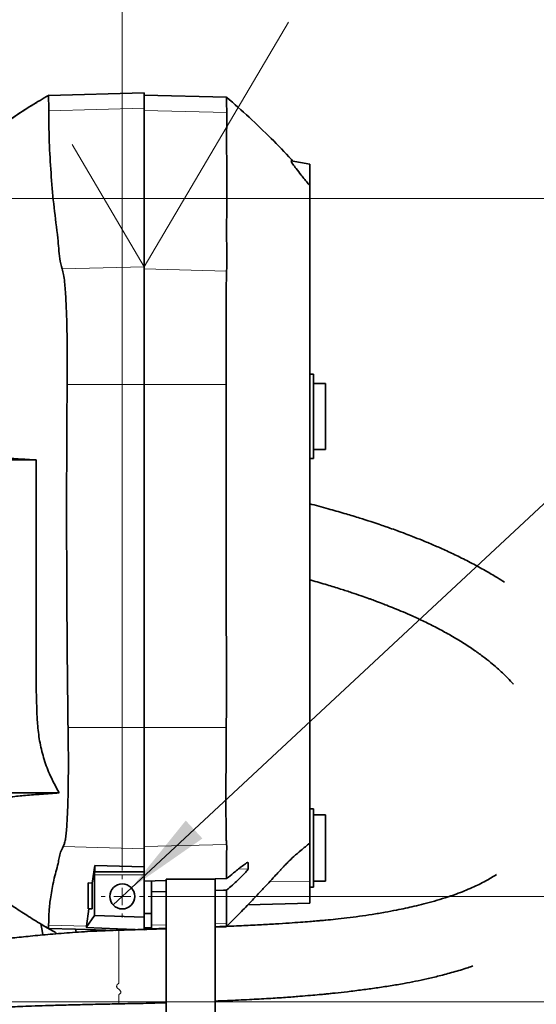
# Model space of a CAD drawing. Header units: millimetres. Extents: x 0 to 12118, y 0 to 8400.
# Tile 48 of 127: x 2029 to 2451, y 6787 to 7591. Entities that reach past the tile are written whole.
import ezdxf

# ---------------------------------------------------------------- set-up
doc = ezdxf.new("R2010")
doc.units = ezdxf.units.MM
doc.header["$LTSCALE"] = 20
doc.styles.add('SLDTEXTSTYLE0', font='TXT', dxfattribs={"width": 0.605})
doc.dimstyles.new('SLDDIMSTYLE10', dxfattribs={"dimtxt": 70, "dimasz": 70, "dimexe": 0, "dimexo": 0.0625, "dimgap": 17.5, "dimtad": 1, "dimdec": 1, "dimlfac": 0.5, "dimrnd": 1e-09, "dimzin": 12, "dimdsep": 46, "dimtxsty": 'SLDTEXTSTYLE0', "dimsah": 1, "dimcen": 0.09, "dimadec": 0, "dimazin": 3, "dimtfac": 1, "dimtmove": 0, "dimatfit": 0, "dimfxl": 1, "dimfrac": 2, "dimtolj": 1, "dimtzin": 12, "dimarcsym": 0})
doc.dimstyles.new('SLDDIMSTYLE11', dxfattribs={"dimtxt": 70, "dimasz": 70, "dimexe": 0, "dimexo": 0.0625, "dimgap": 17.5, "dimtad": 1, "dimdec": 1, "dimlfac": 0.5, "dimrnd": 1e-09, "dimzin": 12, "dimdsep": 46, "dimtxsty": 'SLDTEXTSTYLE0', "dimsah": 1, "dimcen": 0.09, "dimadec": 0, "dimazin": 3, "dimtfac": 1, "dimtofl": 0, "dimtmove": 0, "dimatfit": 3, "dimfxl": 1, "dimfrac": 2, "dimtolj": 1, "dimtzin": 12, "dimarcsym": 0})
doc.dimstyles.new('SLDDIMSTYLE12', dxfattribs={"dimtxt": 70, "dimasz": 70, "dimexe": 0, "dimexo": 0.0625, "dimgap": 17.5, "dimtad": 0, "dimtih": 1, "dimtoh": 1, "dimdec": 1, "dimlfac": 0.5, "dimrnd": 1e-09, "dimzin": 12, "dimdsep": 46, "dimtxsty": 'SLDTEXTSTYLE0', "dimblk1": 'NONE', "dimsah": 1, "dimcen": 0, "dimadec": 0, "dimazin": 3, "dimtfac": 1, "dimtmove": 0, "dimatfit": 3, "dimldrblk": 'NONE', "dimfxl": 1, "dimfrac": 2, "dimtolj": 1, "dimtzin": 12, "dimarcsym": 0})
doc.dimstyles.new('SLDDIMSTYLE4', dxfattribs={"dimtxt": 0.18, "dimasz": 70, "dimexe": 0, "dimexo": 0.0625, "dimgap": 0, "dimtad": 0, "dimtih": 1, "dimtoh": 1, "dimdec": 0, "dimrnd": 1e-09, "dimzin": 0, "dimdsep": 46, "dimtxsty": 'Standard', "dimsah": 1, "dimcen": 0.09, "dimadec": 0, "dimazin": 0, "dimtfac": 70, "dimtdec": 0, "dimtofl": 0, "dimtmove": 0, "dimatfit": 3, "dimfxl": 1, "dimfrac": 2, "dimtolj": 1, "dimtzin": 0, "dimarcsym": 0})

# ---------------------------------------------------------------- blocks, each defined once
blk = doc.blocks.new('_D_61')
at = {"color": 7, "linetype": 'Continuous', "lineweight": 0}
for p, q in [((1718.46, 6784.74), (1718.46, 6118.35)), ((1938.46, 6563.54), (1938.46, 6118.35)), ((1718.46, 6148.35), (1598.46, 6148.35)), ((1718.46, 6148.35), (1938.46, 6148.35)), ((1938.46, 6148.35), (2058.46, 6148.35))]:
    blk.add_line(p, q, dxfattribs=at)
at = {"color": 7, "linetype": 'Continuous', "lineweight": 18}
for points in [[(1718.46, 6148.35), (1648.46, 6158.35), (1648.46, 6138.35)], [(1938.46, 6148.35), (2008.46, 6138.35), (2008.46, 6158.35)]]:
    blk.add_solid(points, dxfattribs=at)
at = {"color": 7, "linetype": 'Continuous', "lineweight": 18, "insert": (1748.25, 6238.59), "char_height": 70, "attachment_point": 1, "style": 'SLDTEXTSTYLE0'}
blk.add_mtext('110', dxfattribs=at)
blk = doc.blocks.new('_D_62')
at = {"color": 7, "linetype": 'Continuous', "lineweight": 0}
for p, q in [((1718.46, 7938.85), (1718.46, 8093.61)), ((2112.46, 6895.94), (2112.46, 8093.61)), ((1718.46, 8063.61), (2112.46, 8063.61)), ((1718.46, 6792.74), (1718.46, 7908.37))]:
    blk.add_line(p, q, dxfattribs=at)
at = {"color": 7, "linetype": 'Continuous', "lineweight": 18}
for points in [[(1718.46, 8063.61), (1788.46, 8053.61), (1788.46, 8073.61)], [(2112.46, 8063.61), (2042.46, 8073.61), (2042.46, 8053.61)]]:
    blk.add_solid(points, dxfattribs=at)
at = {"color": 7, "linetype": 'Continuous', "lineweight": 18, "insert": (1835.25, 8153.84), "char_height": 70, "attachment_point": 1, "style": 'SLDTEXTSTYLE0'}
blk.add_mtext('197', dxfattribs=at)
blk = doc.blocks.new('_D_63')
at = {"color": 7, "linetype": 'Continuous', "lineweight": 0}
for p, q in [((2882.94, 6874.74), (2882.94, 7082.95)), ((2133.66, 6874.74), (2912.94, 6874.74)), ((2882.94, 6788.74), (2882.94, 6874.74)), ((1722.46, 6788.74), (2912.94, 6788.74)), ((2882.94, 6788.74), (2882.94, 6668.74))]:
    blk.add_line(p, q, dxfattribs=at)
at = {"color": 7, "linetype": 'Continuous', "lineweight": 18}
for points in [[(2882.94, 6874.74), (2892.94, 6944.74), (2872.94, 6944.74)], [(2882.94, 6788.74), (2872.94, 6718.74), (2892.94, 6718.74)]]:
    blk.add_solid(points, dxfattribs=at)
at = {"color": 7, "linetype": 'Continuous', "lineweight": 18, "insert": (2792.7, 6976.01), "char_height": 70, "attachment_point": 1, "rotation": 90, "style": 'SLDTEXTSTYLE0'}
blk.add_mtext('43', dxfattribs=at)
blk = doc.blocks.new('_D_64')
at = {"color": 7, "linetype": 'Continuous', "lineweight": 0}
for p, q in [((1539.66, 7444.74), (3052.94, 7444.74)), ((3022.94, 6788.74), (3022.94, 7444.74)), ((1722.46, 6788.74), (3052.94, 6788.74))]:
    blk.add_line(p, q, dxfattribs=at)
at = {"color": 7, "linetype": 'Continuous', "lineweight": 18}
for points in [[(3022.94, 7444.74), (3012.94, 7374.74), (3032.94, 7374.74)], [(3022.94, 6788.74), (3032.94, 6858.74), (3012.94, 6858.74)]]:
    blk.add_solid(points, dxfattribs=at)
at = {"color": 7, "linetype": 'Continuous', "lineweight": 18, "insert": (2932.7, 7036.53), "char_height": 70, "attachment_point": 1, "rotation": 90, "style": 'SLDTEXTSTYLE0'}
blk.add_mtext('328', dxfattribs=at)
blk = doc.blocks.new('_D_65')
at = {"color": 7, "linetype": 'Continuous', "lineweight": 0}
for p, q in [((3022.94, 6788.74), (3022.94, 6908.74)), ((1722.46, 6788.74), (3052.94, 6788.74)), ((3022.94, 6788.74), (3022.94, 6584.74)), ((1519.66, 6584.74), (3052.94, 6584.74)), ((3022.94, 6584.74), (3022.94, 6464.74))]:
    blk.add_line(p, q, dxfattribs=at)
at = {"color": 7, "linetype": 'Continuous', "lineweight": 18}
for points in [[(3022.94, 6788.74), (3032.94, 6858.74), (3012.94, 6858.74)], [(3022.94, 6584.74), (3012.94, 6514.74), (3032.94, 6514.74)]]:
    blk.add_solid(points, dxfattribs=at)
at = {"color": 7, "linetype": 'Continuous', "lineweight": 18, "insert": (2932.7, 6606.53), "char_height": 70, "attachment_point": 1, "rotation": 90, "style": 'SLDTEXTSTYLE0'}
blk.add_mtext('102', dxfattribs=at)
blk = doc.blocks.new('SW_SYMBOL_HOLE_DEPTH')
at = {"color": 0, "linetype": 'Continuous', "lineweight": 18}
for p, q in [((0, 17500), (16000, 17500)), ((8000, 17500), (8000, 1500)), ((2000, 11100), (8000, 1500)), ((14000, 11100), (8000, 1500))]:
    blk.add_line(p, q, dxfattribs=at)
blk = doc.blocks.new('_D_69')
at = {"color": 7, "linetype": 'Continuous', "lineweight": 0}
for p, q in [((2119.92, 6881.69), (2499.77, 7235.32)), ((2499.77, 7235.32), (2947.19, 7235.32)), ((2104.99, 6867.79), (2119.92, 6881.69))]:
    blk.add_line(p, q, dxfattribs=at)
at = {"color": 7, "linetype": 'Continuous', "lineweight": 18}
blk.add_solid([(2119.92, 6881.69), (2177.97, 6922.07), (2164.34, 6936.71)], dxfattribs=at)
at = {"color": 7, "linetype": 'Continuous', "lineweight": 18, "xscale": 0.004511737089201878, "yscale": 0.004511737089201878, "zscale": 0.004511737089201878}
blk.add_blockref('SW_SYMBOL_HOLE_DEPTH', (2743.56, 7245.43), dxfattribs=at)
at = {"color": 7, "linetype": 'Continuous', "lineweight": 18, "char_height": 70, "attachment_point": 1, "style": 'SLDTEXTSTYLE0'}
for s, insert in [('M12', (2529.77, 7325.74)), ('19', (2840.25, 7325.74))]:
    blk.add_mtext(s, dxfattribs=dict(at, insert=insert))
blk = doc.blocks.new('_None')
blk = doc.blocks.new('SW_CENTERMARKSYMBOL_14')
at = {"color": 0, "linetype": 'Continuous', "lineweight": 18}
for p, q in [((0, 14), (0, 17.2)), ((-14, 0), (-17.2, 0)), ((0, 0), (-7, 0)), ((0, 0), (0, 7)), ((0, 0), (0, -7)), ((0, 0), (7, 0)), ((14, 0), (17.2, 0)), ((0, -14), (0, -17.2))]:
    blk.add_line(p, q, dxfattribs=at)
blk = doc.blocks.new('SW_SFSYMBOL_0')
at = {"color": 0, "linetype": 'Continuous', "lineweight": 0}
for q in [(117.978, 199.99), (-58.989, 99.995)]:
    blk.add_line((0, 0), q, dxfattribs=at)

msp = doc.modelspace()

# ---------------------------------------------------------------- linework, layer by layer
at = {"color": 7, "linetype": 'Continuous', "lineweight": 35}
for p, q in [((2052.7212, 7529.301877), (2052.166996, 7528.968806)), ((2130.458054, 7531.029458), (2052.167711, 7528.979296)), ((2130.458054, 7518.467898), (2130.458054, 7531.029458)), ((2197.718558, 7527.477736), (2130.458054, 7529.238934)), ((2130.458054, 7388.922448), (2130.458054, 7518.467898)), ((2250.454841, 7475.419755), (2265.658018, 7472.738976)), ((2265.658018, 7472.738976), (2265.658018, 7456.738944)), ((2265.658018, 7455.297704), (2264.488635, 7456.738944)), ((2265.658018, 7456.738944), (2265.658018, 7455.297704)), ((2265.658018, 6918.353195), (2265.658018, 7455.297704)), ((2130.458054, 7292.793984), (2130.458054, 7388.922448)), ((2268.658039, 7301.161761), (2265.658018, 7301.161761)), ((2268.658039, 7301.161761), (2268.658039, 7232.316131)), ((2278.65803, 7293.738837), (2268.658039, 7293.738837)), ((2278.65803, 7293.738837), (2278.65803, 7239.738936)), ((2130.458054, 7012.657399), (2130.458054, 7292.793984)), ((2268.658039, 7239.738936), (2278.65803, 7239.738936)), ((2042.071102, 7231.226678), (1966.45802, 7231.226678)), ((2265.658018, 7232.316131), (2268.658039, 7232.316131)), ((2130.458054, 6913.688416), (2130.458054, 7012.657399)), ((2060.898182, 6959.226722), (1966.45802, 6959.226722)), ((2268.658039, 6946.270103), (2265.658018, 6946.348662)), ((2268.658039, 6914.348717), (2268.658039, 6946.270103)), ((2278.65803, 6941.348667), (2268.658039, 6941.348667)), ((2278.65803, 6941.348667), (2278.65803, 6887.348647)), ((2265.658018, 6918.003196), (2265.658018, 6887.082572)), ((2130.458054, 6898.868675), (2130.458054, 6913.688416)), ((2268.658039, 6882.427211), (2268.658039, 6914.348717)), ((2087.994811, 6885.684128), (2089.928803, 6899.938817)), ((2130.458054, 6898.868675), (2089.928803, 6899.938817)), ((2089.928803, 6894.738908), (2089.928803, 6899.938817)), ((2215.420124, 6897.356744), (2215.420124, 6902.478928)), ((2089.78915, 6859.22956), (2089.78915, 6892.338867)), ((2089.928803, 6894.738908), (2089.831052, 6894.738908)), ((2089.928803, 6894.738908), (2130.458054, 6894.738908)), ((2130.458054, 6894.738908), (2130.458054, 6898.868675)), ((2130.458054, 6894.738908), (2130.458054, 6892.338867)), ((2130.458054, 6857.808943), (2130.458054, 6892.338867)), ((2087.994811, 6885.684128), (2084.458051, 6885.777468)), ((2084.458051, 6885.777468), (2084.458051, 6864.585037)), ((2087.994811, 6885.684128), (2087.994811, 6864.585037)), ((2148.458001, 6887.841339), (2130.458054, 6887.316699)), ((2136.458037, 6860.738868), (2136.458037, 6887.491579)), ((2148.458001, 6888.738866), (2188.458023, 6888.738866)), ((2148.458001, 6752.738948), (2148.458001, 6888.738866)), ((2197.755573, 6889.278168), (2179.254172, 6888.738866)), ((2188.458023, 6888.738866), (2188.458023, 6752.738948)), ((2265.658018, 6887.082572), (2265.658018, 6869.172687)), ((2268.658039, 6887.348647), (2278.65803, 6887.348647)), ((2136.458037, 6878.489251), (2148.458001, 6878.761763)), ((2265.658018, 6882.348652), (2268.658039, 6882.427211)), ((2215.077696, 6867.848272), (2265.658018, 6869.172687)), ((2083.22036, 6850.493188), (2085.132239, 6864.585037)), ((2084.458051, 6864.585037), (2087.994811, 6864.585037)), ((2130.458054, 6860.738868), (2136.458037, 6860.738868)), ((2136.458037, 6849.191899), (2136.458037, 6860.738868)), ((2083.04399, 6849.346156), (2089.78915, 6859.22956)), ((2089.78915, 6859.22956), (2130.458054, 6857.808943)), ((2130.458054, 6854.871864), (2130.458054, 6857.808943)), ((2130.458054, 6849.191899), (2130.458054, 6854.871864)), ((2049.225685, 6850.270147), (2050.986943, 6849.190349)), ((2051.249502, 6849.089379), (2052.520094, 6848.348017)), ((2052.170751, 6848.498459), (2074.288366, 6847.919221)), ((2057.958958, 6845.16489), (2057.778952, 6845.270509)), ((2074.291346, 6847.919221), (2107.136903, 6847.059126)), ((2130.458054, 6849.191899), (2136.458037, 6849.191899)), ((2130.458054, 6847.781415), (2130.458054, 6849.191899)), ((2136.458037, 6847.981329), (2136.458037, 6849.191899)), ((2136.458037, 6848.396058), (2148.458001, 6848.710294)), ((2188.458023, 6849.757666), (2197.450516, 6849.993224))]:
    msp.add_line(p, q, dxfattribs=at)
at = {"color": 8, "linetype": 'Continuous', "lineweight": 18}
for p, q in [((2130.458054, 7518.467898), (2052.378592, 7516.498322)), ((2197.800574, 7515.044446), (2130.458054, 7516.743178)), ((2264.488635, 7456.738944), (2265.658018, 7456.738944)), ((2130.458054, 7388.922448), (2063.359556, 7387.229914)), ((2197.790382, 7385.499234), (2130.458054, 7387.19749)), ((2130.458054, 7292.793984), (2067.395923, 7292.793984)), ((2197.49814, 7292.793984), (2130.458054, 7292.793984)), ((2130.458054, 7012.657399), (2068.142948, 7012.657399)), ((2197.496292, 7012.657399), (2130.458054, 7012.657399)), ((2197.743771, 6917.211647), (2130.458054, 6915.464277)), ((2130.458054, 6913.688416), (2064.177511, 6915.409798)), ((2215.420124, 6902.478928), (2214.944658, 6902.466531)), ((2130.458054, 6892.338867), (2089.78915, 6892.338867)), ((2215.420124, 6897.356744), (2207.432923, 6897.149319)), ((2265.658018, 6887.082572), (2232.716915, 6886.587734)), ((2148.458001, 6851.509566), (2136.458037, 6851.197953)), ((2197.74395, 6852.789635), (2188.458023, 6852.548475)), ((2083.22036, 6850.493188), (2052.263496, 6851.297135)), ((2109.668133, 6803.980584), (2109.668133, 6847.134347)), ((2109.668133, 6787.151689), (2109.668133, 6794.612164))]:
    msp.add_line(p, q, dxfattribs=at)
at = {"color": 7, "linetype": 'Continuous', "lineweight": 35, "flags": 128}
for points in [[(2188.458023, 6879.674072), (2195.077536, 6879.825468), (2197.755573, 6879.88698)], [(2045.97902, 6852.5356), (2047.310946, 6845.270033), (2047.642884, 6843.304033)], [(2083.04399, 6849.346156), (2083.132264, 6849.882002), (2083.22036, 6850.493188)], [(2083.04399, 6849.346156), (2108.568427, 6848.369474), (2130.458054, 6847.519274)]]:
    msp.add_lwpolyline(points, dxfattribs=at)
at = {"color": 7, "linetype": 'Continuous', "lineweight": 35}
msp.add_circle((2112.458022, 6874.738997), 10.200007, dxfattribs=at)
for centre, radius, start, end in [((2124.229497, 6892.937963), 34.445558, 177.002991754, 180.996569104), ((1690.761573, 6784.171314), 372.228607, 9.28126755, 9.431046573), ((1718.346557, 6788.718187), 360.831448, 9.050310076, 9.443119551)]:
    msp.add_arc(centre, radius, start, end, dxfattribs=at)
for points, knots in [([(2052.167711, 7528.979296), (2049.858337, 7527.621264), (2045.295348, 7524.937989), (2038.60415, 7520.846712), (2032.134472, 7516.769719), (2025.893435, 7512.700834), (2019.881621, 7508.643615), (2011.01691, 7502.426231), (1999.785015, 7494.081676), (1991.04151, 7486.41166), (1986.854789, 7482.738967)], [0, 0, 0, 0, 0.1002568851, 0.1980930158, 0.2934877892, 0.3864240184, 0.4768926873, 0.5648853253, 0.7916506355, 1, 1, 1, 1]), ([(2052.167711, 7528.979296), (2052.180582, 7528.82835), (2052.232132, 7528.223783), (2052.25434, 7526.238909), (2052.336721, 7522.231084), (2052.362685, 7518.67621), (2052.378592, 7516.498322)], [0, 0, 0, 0, 0.0363996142, 0.1457866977, 0.4766675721, 1, 1, 1, 1]), ([(2197.800574, 7515.044446), (2197.802527, 7517.335937), (2197.805778, 7521.150917), (2197.702062, 7523.398058), (2197.794858, 7527.965512), (2197.715319, 7527.244497), (2197.711644, 7527.211184)], [0, 0, 0, 0, 0.4999384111, 0.8323204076, 0.9922528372, 1, 1, 1, 1]), ([(2251.880762, 7475.151057), (2251.476776, 7475.619206), (2245.863127, 7482.124426), (2233.941962, 7494.138191), (2216.386088, 7511.146887), (2203.975696, 7521.979377), (2197.829661, 7527.343983)], [0, 0, 0, 0, 0.02467276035, 0.34284363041, 0.67455452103, 1, 1, 1, 1]), ([(2042.967794, 7523.490424), (2042.707333, 7523.337538), (2037.270025, 7520.145947), (2027.214927, 7513.641517), (2013.15298, 7504.094453), (2000.460222, 7494.412561), (1992.046739, 7487.643248), (1988.118636, 7483.85656), (1987.774727, 7483.525033)], [0, 0, 0, 0, 0.0132762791, 0.2771516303, 0.5261970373, 0.7601691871, 0.9790026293, 1, 1, 1, 1]), ([(2052.378592, 7516.498322), (2052.488918, 7506.863873), (2052.695326, 7488.838936), (2054.353112, 7462.457448), (2056.568656, 7437.338281), (2059.261391, 7417.884782), (2060.614555, 7403.930299), (2061.172177, 7395.465679), (2062.626715, 7389.989155), (2063.359556, 7387.229914)], [0, 0, 0, 0, 0.22247165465, 0.41621863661, 0.61026785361, 0.80473512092, 0.86946827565, 0.93423412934, 1, 1, 1, 1]), ([(2197.790382, 7385.499234), (2197.878994, 7389.186938), (2198.056292, 7396.565393), (2197.65497, 7411.321522), (2197.901008, 7436.604801), (2197.769363, 7472.407429), (2197.79017, 7500.832107), (2197.800574, 7515.044446)], [0, 0, 0, 0, 0.0854081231, 0.1708868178, 0.3417580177, 0.6708790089, 1, 1, 1, 1]), ([(2264.488635, 7456.738944), (2263.524786, 7457.924494), (2261.606794, 7460.283656), (2258.238077, 7464.480513), (2255.154867, 7468.420834), (2252.094806, 7472.380081), (2251.232301, 7473.826859), (2250.110805, 7475.404191), (2250.431413, 7475.418695), (2250.454841, 7475.419755)], [0, 0, 0, 0, 0.1952358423, 0.3885056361, 0.6806964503, 0.8619282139, 0.9609538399, 0.9971468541, 1, 1, 1, 1]), ([(2063.359556, 7387.229914), (2063.751118, 7385.728481), (2064.674297, 7382.18858), (2065.324478, 7376.475697), (2065.930467, 7369.914622), (2066.381268, 7362.749797), (2066.758559, 7354.705111), (2067.05343, 7345.873152), (2067.274685, 7336.366524), (2067.423251, 7326.165784), (2067.49493, 7315.388257), (2067.495781, 7304.167792), (2067.429322, 7296.598161), (2067.395923, 7292.793984)], [0, 0, 0, 0, 0.0491136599, 0.1157943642, 0.1817316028, 0.2579915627, 0.34319365, 0.436912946, 0.5379737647, 0.644487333, 0.7601502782, 0.8794616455, 1, 1, 1, 1]), ([(2197.49814, 7292.793984), (2197.458247, 7298.176741), (2197.379583, 7308.790701), (2197.322054, 7324.333058), (2197.297024, 7338.983058), (2197.311452, 7352.320209), (2197.357287, 7363.972967), (2197.453412, 7373.289791), (2197.556829, 7380.242119), (2197.721437, 7383.947331), (2197.790382, 7385.499234)], [0, 0, 0, 0, 0.1741823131, 0.343460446, 0.5029292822, 0.6482335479, 0.7750311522, 0.8799921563, 0.9497355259, 1, 1, 1, 1]), ([(2067.395923, 7292.793984), (2067.277608, 7274.844036), (2066.91071, 7219.181058), (2066.978922, 7144.65759), (2067.474918, 7069.228605), (2067.92027, 7031.514565), (2068.142948, 7012.657399)], [0, 0, 0, 0, 0.1922272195, 0.5960986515, 0.7980477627, 1, 1, 1, 1]), ([(2197.496292, 7012.657399), (2197.554604, 7026.400721), (2197.67123, 7053.887758), (2197.402866, 7108.86171), (2197.523672, 7169.295007), (2197.497584, 7235.186806), (2197.497955, 7273.591592), (2197.49814, 7292.793984)], [0, 0, 0, 0, 0.1471784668, 0.2943611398, 0.5887212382, 0.7943606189, 1, 1, 1, 1]), ([(1992.080209, 7235.017175), (1995.484152, 7234.674931), (2002.754388, 7233.943955), (2014.495203, 7232.998707), (2027.754208, 7232.060719), (2037.144627, 7231.513673), (2042.071102, 7231.226678)], [0, 0, 0, 0, 0.2046931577, 0.4371893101, 0.7047338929, 1, 1, 1, 1]), ([(2042.071102, 7231.226678), (2042.149647, 7195.326505), (2042.254402, 7147.44678), (2042.080335, 7087.585297), (2042.073137, 7051.658253), (2042.414217, 7023.018455), (2044.609877, 7001.757114), (2047.972868, 6988.09728), (2053.05001, 6973.683984), (2058.091131, 6964.397644), (2060.898182, 6959.226722)], [0, 0, 0, 0, 0.3913230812, 0.521903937, 0.6524811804, 0.7829927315, 0.8339100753, 0.8850173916, 0.9359741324, 1, 1, 1, 1]), ([(2425.00442, 7131.300325), (2423.005708, 7132.582012), (2417.78537, 7135.929585), (2408.895745, 7141.104892), (2398.222569, 7146.930672), (2387.302662, 7152.433616), (2376.814315, 7157.359627), (2366.970861, 7161.704666), (2358.087214, 7165.413071), (2350.404002, 7168.467687), (2343.567964, 7171.086771), (2337.352567, 7173.387667), (2331.816175, 7175.370128), (2326.897324, 7177.088652), (2321.747155, 7178.84794), (2314.822969, 7181.145953), (2305.931418, 7183.984875), (2294.888183, 7187.351031), (2281.863618, 7191.083818), (2271.905418, 7193.834663), (2266.262874, 7195.256519), (2265.658018, 7195.408935)], [0, 0, 0, 0, 0.0413005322, 0.1078708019, 0.1788776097, 0.2528039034, 0.3205459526, 0.3804297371, 0.439962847, 0.4879957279, 0.5242541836, 0.5673067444, 0.6032841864, 0.626549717, 0.6579445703, 0.6979564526, 0.7534583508, 0.8203073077, 0.8987765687, 0.9891493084, 1, 1, 1, 1]), ([(2265.658018, 7133.277411), (2266.038144, 7133.174733), (2270.795706, 7131.889632), (2279.214781, 7129.400581), (2290.332953, 7126.002908), (2299.620435, 7122.991834), (2307.228944, 7120.413775), (2312.558739, 7118.537483), (2316.044279, 7117.280153), (2318.208703, 7116.489101), (2320.706623, 7115.565471), (2324.166206, 7114.265254), (2329.072949, 7112.374513), (2335.194573, 7109.932364), (2342.099925, 7107.057726), (2350.226461, 7103.51078), (2359.413748, 7099.255277), (2369.613298, 7094.165482), (2379.928267, 7088.577374), (2389.902824, 7082.65943), (2398.991518, 7076.721692), (2406.773549, 7071.133574), (2413.235726, 7066.067139), (2418.58444, 7061.51637), (2423.257436, 7057.250136), (2427.610521, 7052.920196), (2430.536963, 7049.908045), (2431.936457, 7048.25589), (2431.966123, 7048.220868)], [0, 0, 0, 0, 0.0062462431, 0.0781766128, 0.1392504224, 0.1906725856, 0.2330511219, 0.2666865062, 0.2803064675, 0.2918316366, 0.3032432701, 0.3225544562, 0.3504605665, 0.3866593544, 0.4271046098, 0.469111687, 0.5273128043, 0.5877031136, 0.6499112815, 0.7133743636, 0.7716344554, 0.8220752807, 0.8653098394, 0.901858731, 0.9334599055, 0.9656520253, 0.999271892, 1, 1, 1, 1]), ([(2068.142948, 7012.657399), (2068.213937, 7008.126466), (2068.354552, 6999.151503), (2068.419117, 6986.716928), (2068.397852, 6975.500205), (2068.304792, 6965.621732), (2068.141684, 6956.335092), (2067.903231, 6947.759098), (2067.591609, 6939.997754), (2067.197294, 6933.152528), (2066.74266, 6927.300738), (2066.142744, 6922.538617), (2065.566082, 6918.592637), (2064.623, 6916.430935), (2064.177511, 6915.409798)], [0, 0, 0, 0, 0.1392583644, 0.2758457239, 0.3821306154, 0.4839627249, 0.5794360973, 0.6675608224, 0.7476171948, 0.8181200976, 0.8783114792, 0.9278291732, 0.9659082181, 1, 1, 1, 1]), ([(2197.743771, 6917.211647), (2197.659791, 6918.352113), (2197.428525, 6921.492779), (2197.360966, 6927.467082), (2197.25427, 6935.844371), (2197.2215, 6946.407736), (2197.208413, 6958.846085), (2197.234128, 6972.816651), (2197.296698, 6987.915136), (2197.384418, 7001.323333), (2197.466595, 7009.648766), (2197.496292, 7012.657399)], [0, 0, 0, 0, 0.0359333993, 0.0989549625, 0.1876836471, 0.2992729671, 0.4309224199, 0.5786007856, 0.7383365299, 0.9054404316, 1, 1, 1, 1]), ([(2060.898182, 6959.226722), (2056.029813, 6958.910512), (2046.828249, 6958.312853), (2033.762744, 6957.264579), (2022.326283, 6956.16027), (2013.186693, 6955.094947), (2006.471591, 6954.047915), (2001.958478, 6953.006699), (1998.6635, 6951.910581), (1993.761282, 6949.756104), (1989.917383, 6947.924107), (1986.880419, 6946.476693)], [0, 0, 0, 0, 0.19319377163, 0.36514998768, 0.51903745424, 0.64816910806, 0.72949356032, 0.78804539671, 0.83136922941, 0.8667692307, 1, 1, 1, 1]), ([(2197.484014, 6850.039), (2200.879414, 6853.401596), (2207.420365, 6859.879351), (2216.414772, 6869.190547), (2224.143775, 6877.358587), (2230.457494, 6884.139003), (2235.459441, 6889.550817), (2239.051574, 6893.441937), (2241.479947, 6896.061721), (2243.300095, 6898.012513), (2245.339635, 6900.169675), (2248.446172, 6903.373116), (2252.873474, 6907.655927), (2258.933821, 6912.712136), (2263.312268, 6916.317146), (2265.658018, 6918.248529)], [0, 0, 0, 0, 0.1485083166, 0.2860886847, 0.4023108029, 0.4979868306, 0.5740202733, 0.6313365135, 0.6625668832, 0.6850359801, 0.7142548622, 0.7548255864, 0.8237204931, 0.9055583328, 1, 1, 1, 1]), ([(2197.755573, 6889.278168), (2197.753043, 6891.372183), (2197.746152, 6897.074861), (2197.811188, 6904.581223), (2197.67885, 6910.898753), (2197.890214, 6914.506328), (2197.792559, 6916.31036), (2197.743771, 6917.211647)], [0, 0, 0, 0, 0.224866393, 0.6123840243, 0.8061471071, 0.9031518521, 1, 1, 1, 1]), ([(2064.177511, 6915.409798), (2063.33536, 6913.93384), (2061.711403, 6911.087681), (2060.964465, 6906.286267), (2059.368546, 6898.637149), (2056.275776, 6888.136989), (2053.951158, 6875.113797), (2052.509641, 6862.836951), (2052.345452, 6855.139408), (2052.263496, 6851.297135)], [0, 0, 0, 0, 0.0770238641, 0.1485287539, 0.2198115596, 0.4351980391, 0.6480053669, 0.8242998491, 1, 1, 1, 1]), ([(1980.261145, 6901.139016), (1982.21058, 6899.201287), (1986.72996, 6894.709046), (1994.454916, 6888.055976), (2003.407707, 6880.90022), (2013.094883, 6873.708359), (2023.477759, 6866.450631), (2034.558763, 6859.184794), (2043.873552, 6853.359386), (2049.554152, 6850.070833), (2051.249502, 6849.089379)], [0, 0, 0, 0, 0.0934159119, 0.216566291, 0.3462993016, 0.4829962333, 0.6266199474, 0.7768757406, 0.9334095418, 1, 1, 1, 1]), ([(2215.109823, 6902.479524), (2215.011917, 6902.483264), (2214.279573, 6902.511234), (2212.570783, 6900.822453), (2209.82365, 6899.133224), (2206.6007, 6896.480605), (2202.600771, 6893.28934), (2199.637726, 6890.836338), (2197.755573, 6889.278168)], [0, 0, 0, 0, 0.0132919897, 0.0994251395, 0.2964807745, 0.4730798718, 0.665295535, 1, 1, 1, 1]), ([(2418.342171, 6892.613287), (2415.46401, 6890.850138), (2409.063006, 6886.928912), (2398.062327, 6881.642686), (2386.946183, 6877.148865), (2376.581446, 6873.601946), (2367.715695, 6870.924767), (2359.202287, 6868.634021), (2351.338614, 6866.72298), (2343.884811, 6865.061902), (2335.994449, 6863.44125), (2326.893197, 6861.734943), (2316.788027, 6860.040373), (2306.370342, 6858.508609), (2296.33252, 6857.222489), (2287.214995, 6856.203394), (2280.256369, 6855.511253), (2275.15807, 6855.041153), (2270.744136, 6854.653278), (2265.083554, 6854.184775), (2257.608161, 6853.612572), (2248.290856, 6852.964839), (2237.126881, 6852.270613), (2224.125004, 6851.553519), (2209.31434, 6850.832426), (2197.221977, 6850.294296), (2190.072472, 6850.001064), (2188.454208, 6849.934692)], [0, 0, 0, 0, 0.0428564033, 0.0953122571, 0.1547949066, 0.1950962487, 0.2344328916, 0.2724226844, 0.3070775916, 0.3372278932, 0.3694295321, 0.4094000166, 0.4548524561, 0.499582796, 0.5431544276, 0.583402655, 0.6161235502, 0.6319872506, 0.6484429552, 0.6724114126, 0.7041413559, 0.7436829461, 0.7910574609, 0.8462344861, 0.9091006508, 0.9794252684, 1, 1, 1, 1]), ([(2197.755573, 6879.88698), (2199.334507, 6881.238859), (2202.45265, 6883.908606), (2206.982792, 6888.071861), (2210.888331, 6891.803009), (2213.5425, 6894.775214), (2215.047465, 6896.38116), (2215.352106, 6897.178677), (2215.420124, 6897.356744)], [0, 0, 0, 0, 0.2500670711, 0.4938426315, 0.7409673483, 0.8976609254, 0.9771502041, 1, 1, 1, 1]), ([(2197.74395, 6852.789635), (2197.74884, 6854.549601), (2197.75862, 6858.069407), (2197.753799, 6865.109004), (2197.755865, 6872.381483), (2197.75565, 6877.894118), (2197.755573, 6879.88698)], [0, 0, 0, 0, 0.1948496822, 0.3896856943, 0.7793665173, 1, 1, 1, 1]), ([(2109.664914, 6847.148771), (2103.639527, 6846.967317), (2090.960028, 6846.585476), (2072.255504, 6845.386849), (2054.150081, 6843.931725), (2037.870288, 6842.388844), (2023.218245, 6840.870555), (2010.253591, 6839.456043), (1999.035037, 6838.20517), (1989.815646, 6837.177127), (1982.286746, 6836.348664), (1975.819014, 6835.652911), (1969.784685, 6835.024333), (1963.79051, 6834.428933), (1958.52294, 6833.94013), (1953.852497, 6833.541255), (1949.653734, 6833.21467), (1945.031358, 6832.901654), (1940.077893, 6832.625112), (1935.399345, 6832.411575), (1931.597833, 6832.298689), (1928.453067, 6832.221195), (1925.16657, 6832.207404), (1921.196698, 6832.258892), (1916.881239, 6832.362398), (1912.266494, 6832.519114), (1907.437227, 6832.718464), (1901.897849, 6832.983201), (1895.62923, 6833.331678), (1889.027472, 6833.750474), (1883.045309, 6834.169422), (1878.177651, 6834.535191), (1873.828397, 6834.880496), (1868.086009, 6835.361791), (1860.223477, 6836.072979), (1850.097179, 6837.082564), (1839.041644, 6838.296773), (1824.6307, 6840.021982), (1807.261938, 6842.324562), (1787.247317, 6845.354137), (1769.095298, 6848.402221), (1757.761753, 6850.715938), (1752.856431, 6851.717348)], [0, 0, 0, 0, 0.0503993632, 0.1060576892, 0.1566878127, 0.2022690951, 0.2427823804, 0.2798520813, 0.311312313, 0.3371644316, 0.3574151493, 0.3746429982, 0.3915544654, 0.4081423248, 0.4250079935, 0.4357864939, 0.4473348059, 0.4602203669, 0.4745227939, 0.4888156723, 0.4993778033, 0.5063216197, 0.5151171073, 0.5268550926, 0.5395163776, 0.5512092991, 0.5654617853, 0.5799289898, 0.5975777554, 0.617955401, 0.6352381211, 0.6477181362, 0.6587695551, 0.6717174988, 0.6958996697, 0.7247774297, 0.7568040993, 0.7888914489, 0.8461297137, 0.903288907, 0.9581420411, 1, 1, 1, 1]), ([(2197.448907, 6850.053425), (2197.472907, 6850.106948), (2197.624365, 6850.444724), (2197.593821, 6851.394324), (2197.685375, 6852.245236), (2197.74395, 6852.789635)], [0, 0, 0, 0, 0.0635193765, 0.4008557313, 1, 1, 1, 1]), ([(2052.263496, 6851.297135), (2052.259824, 6850.597934), (2052.25492, 6849.663891), (2052.187661, 6848.732607), (2052.170751, 6848.498459)], [0, 0, 0, 0, 0.7485747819, 1, 1, 1, 1]), ([(2052.170751, 6848.498459), (2052.788982, 6848.138711), (2054.713404, 6847.018892), (2056.646726, 6845.914494), (2057.958958, 6845.16489)], [0, 0, 0, 0, 0.3212554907, 1, 1, 1, 1]), ([(2148.455379, 6848.381037), (2141.42296, 6848.134296), (2128.494365, 6847.68068), (2115.561984, 6847.352951), (2109.66408, 6847.203488)], [0, 0, 0, 0, 0.54394294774, 1, 1, 1, 1]), ([(2188.460705, 6789.265628), (2191.76496, 6789.392875), (2201.066966, 6789.751098), (2215.659996, 6790.449269), (2231.523003, 6791.328901), (2245.24316, 6792.226491), (2256.639991, 6793.07995), (2265.801306, 6793.844913), (2272.824877, 6794.481577), (2278.110812, 6794.991226), (2282.433462, 6795.425931), (2288.386866, 6796.047238), (2297.165113, 6797.022131), (2308.341607, 6798.388666), (2320.041818, 6799.974463), (2331.437679, 6801.695873), (2342.156931, 6803.520262), (2352.069046, 6805.417656), (2361.62754, 6807.451529), (2371.914254, 6809.882175), (2383.14801, 6812.907951), (2392.336152, 6815.604958), (2397.633115, 6817.470717), (2398.971495, 6817.942137)], [0, 0, 0, 0, 0.0465421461, 0.1310235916, 0.2056296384, 0.2701565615, 0.3245459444, 0.3664883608, 0.3995506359, 0.4238081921, 0.441233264, 0.460699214, 0.5080580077, 0.5655458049, 0.6191768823, 0.674240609, 0.7277558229, 0.7722104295, 0.8162780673, 0.865297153, 0.9209600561, 0.9800290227, 1, 1, 1, 1]), ([(1743.444768, 6793.716783), (1748.030683, 6792.788802), (1757.458613, 6790.881015), (1771.096343, 6788.642246), (1783.389457, 6786.889321), (1793.418566, 6785.65889), (1801.251828, 6784.80983), (1807.354858, 6784.214187), (1812.386206, 6783.763432), (1817.024974, 6783.379002), (1821.743883, 6783.019768), (1827.965376, 6782.587337), (1836.088279, 6782.098683), (1846.622404, 6781.59504), (1858.157622, 6781.194372), (1870.700676, 6780.918205), (1884.130473, 6780.784118), (1898.006521, 6780.806999), (1911.03697, 6780.956902), (1921.943239, 6781.161629), (1929.653683, 6781.344289), (1934.71281, 6781.477664), (1938.210025, 6781.57475), (1942.075708, 6781.686654), (1947.068386, 6781.839174), (1953.406531, 6782.04371), (1960.812386, 6782.296913), (1969.453056, 6782.607105), (1978.39892, 6782.941456), (1986.998536, 6783.270428), (1994.345087, 6783.554285), (2000.882203, 6783.80675), (2007.255283, 6784.051681), (2013.919417, 6784.305181), (2021.143016, 6784.574732), (2029.330597, 6784.872035), (2038.930483, 6785.206429), (2050.319317, 6785.57959), (2063.530563, 6785.976324), (2078.548175, 6786.375435), (2094.128982, 6786.73483), (2104.702299, 6786.930267), (2109.671054, 6787.022109)], [0, 0, 0, 0, 0.038227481, 0.0785897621, 0.1128996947, 0.1396841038, 0.1611458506, 0.1772773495, 0.1897871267, 0.2024204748, 0.2153095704, 0.2284557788, 0.253377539, 0.2817987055, 0.3146243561, 0.3476837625, 0.3843082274, 0.4243597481, 0.4610602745, 0.4907834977, 0.5134881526, 0.5240784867, 0.5321350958, 0.5420742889, 0.5556775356, 0.5729484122, 0.5938891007, 0.6162248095, 0.6435952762, 0.6670352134, 0.6865421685, 0.7036674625, 0.7204886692, 0.7386539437, 0.7581583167, 0.7795525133, 0.8055973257, 0.8366448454, 0.8726585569, 0.9135925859, 0.9593942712, 1, 1, 1, 1]), ([(2109.670637, 6787.03844), (2116.311659, 6787.162185), (2129.24254, 6787.40313), (2142.170793, 6787.757911), (2148.459372, 6787.930484)], [0, 0, 0, 0, 0.5135785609, 1, 1, 1, 1])]:
    msp.add_open_spline(points, degree=3, knots=knots, dxfattribs=at)
at = {"color": 8, "linetype": 'Continuous', "lineweight": 18}
msp.add_open_spline([(2109.668252, 6794.613476), (2110.098385, 6794.884982), (2110.725428, 6795.28078), (2111.227472, 6796.107788), (2111.291896, 6796.773874), (2111.076542, 6797.415402), (2110.531397, 6798.211672), (2109.510276, 6799.066719), (2108.430594, 6799.854731), (2107.937105, 6800.760799), (2107.813352, 6801.441942), (2107.974022, 6802.174528), (2108.556925, 6803.108687), (2109.223653, 6803.631883), (2109.668014, 6803.980584)], degree=3, knots=[0, 0, 0, 0, 0.1253196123, 0.1826892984, 0.2354763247, 0.2872389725, 0.3489589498, 0.4747179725, 0.6196747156, 0.6767335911, 0.7286621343, 0.7896718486, 0.8598202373, 1, 1, 1, 1], dxfattribs=at)

# ---------------------------------------------------------------- block references
at = {"color": 7, "linetype": 'Continuous', "lineweight": 0}
msp.add_blockref('SW_SFSYMBOL_0', (2130.458028, 7388.922388), dxfattribs=at)
at = {"color": 7, "linetype": 'Continuous', "lineweight": 18}
msp.add_blockref('SW_CENTERMARKSYMBOL_14', (2112.458048, 6874.738927), dxfattribs=at)

# ---------------------------------------------------------------- dimensions: what is measured, and where the dimension line sits
for base, p2, dimstyle, picture, middle in [((2112.458028, 8063.609946), (2112.458028, 6891.938925), 'SLDDIMSTYLE11', '_D_62', (1915.458028, 8063.609946)), ((1938.458028, 6148.350693), (1938.458028, 6567.538925), 'SLDDIMSTYLE10', '_D_61', (1828.458028, 6148.350693))]:
    dim = msp.add_linear_dim(base=base, p1=(1718.458028, 6788.738925), p2=p2, dimstyle=dimstyle, dxfattribs=at)
    dim.commit()
    dim.dimension.update_dxf_attribs({"geometry": picture, "text_midpoint": middle, "dimtype": 160})
for base, p2, dimstyle, picture, middle in [((3022.937231, 7444.738925), (1535.658028, 7444.738925), 'SLDDIMSTYLE11', '_D_64', (3022.937231, 7116.738925)), ((2882.937231, 6874.738925), (2129.658028, 6874.738925), 'SLDDIMSTYLE10', '_D_63', (2882.937231, 7029.479566)), ((3022.937231, 6584.738925), (1515.658028, 6584.738925), 'SLDDIMSTYLE10', '_D_65', (3022.937231, 6686.738925))]:
    dim = msp.add_linear_dim(base=base, p1=(1718.458028, 6788.738925), p2=p2, angle=90, dimstyle=dimstyle, dxfattribs=at)
    dim.commit()
    dim.dimension.update_dxf_attribs({"geometry": picture, "text_midpoint": middle, "dimtype": 160})
dim = msp.add_diameter_dim_2p(p1=(2104.99247, 6867.788713), p2=(2119.923585, 6881.689137), text='M12 {\\fGDT;x}19', dimstyle='SLDDIMSTYLE12', override={"dimpost": '<>'}, dxfattribs=at)
dim.commit()
dim.dimension.update_dxf_attribs({"geometry": '_D_69', "text_midpoint": (2738.482651, 7289.12813), "dimtype": 163})

# ---------------------------------------------------------------- leaders
at = {"color": 7, "linetype": 'Continuous', "lineweight": 0}
msp.add_leader([(1718.458028, 6788.738925), (2363.333333, 6422.777778)], dimstyle='SLDDIMSTYLE4', dxfattribs=at)

doc.saveas('drawing.dxf')
